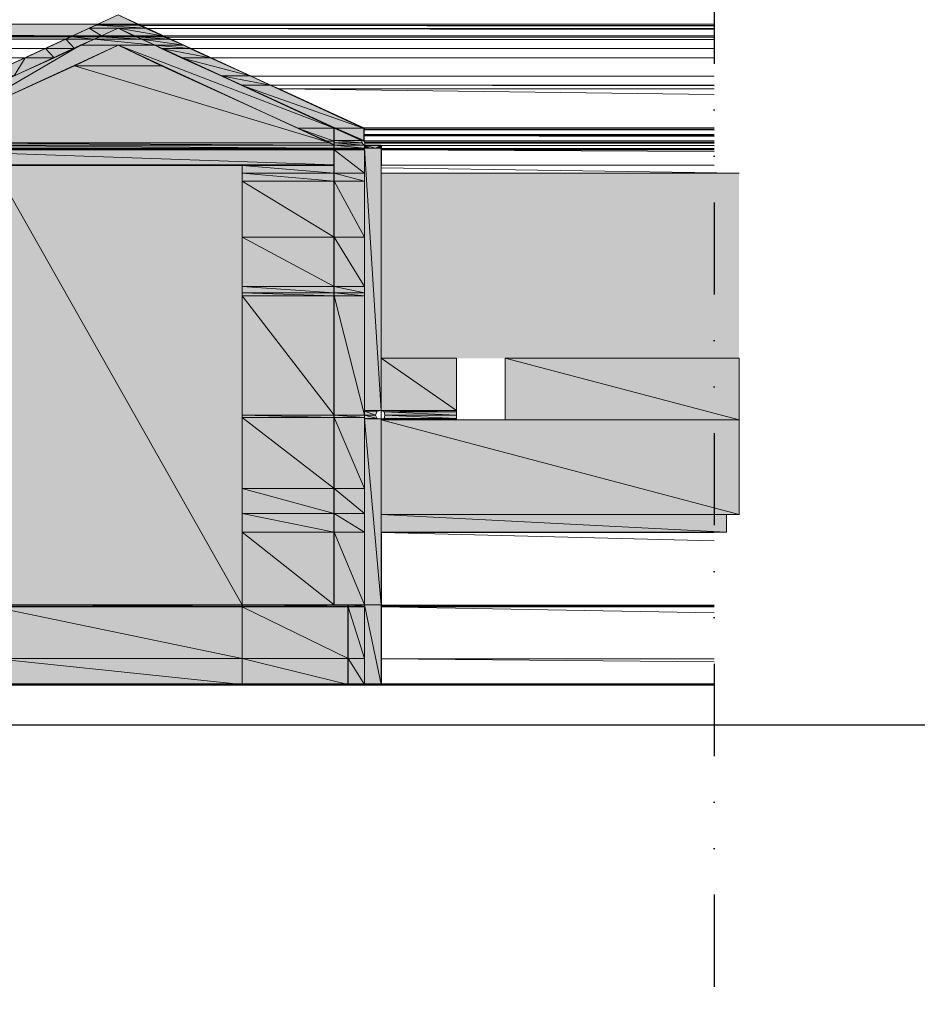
# Model space of a CAD drawing. Header units: centimetres. Extents: x -16053 to 7031, y -7778 to 254.
# Tile 250 of 256: x 1718 to 2205, y -1530 to -996. Entities that reach past the tile are written whole.
import ezdxf

# ---------------------------------------------------------------- set-up
doc = ezdxf.new("R2010")
doc.units = ezdxf.units.CM
doc.header["$MEASUREMENT"] = 0
doc.linetypes.add('DIVIDEX2', pattern=[2.5, 1, -0.5, 0, -0.5, 0, -0.5])
doc.layers.get('0').update_dxf_attribs({"linetype": 'CONTINUOUS'})
doc.layers.add('2DE_TXTPFN', color=151, linetype='CONTINUOUS')
doc.layers.add('OPISY ELEKTRYCZNE', color=120, linetype='CONTINUOUS')

msp = doc.modelspace()

# ---------------------------------------------------------------- hatches: boundary and pattern name
at = {"true_color": 0xe0e2df}
for points in [[(1771.415, -993.372), (1760.335, -998.499), (1782, -998.499)], [(1771.415, -1000.649), (1762.485, -1004.783), (1779.85, -1004.783)], [(1868.824, -1054.893), (1888.67, -1054.893), (1888.67, -1062.005)], [(1889.497, -1054.893), (1904.712, -1054.893), (1904.712, -1061.509)], [(1905.208, -1064.155), (1905.208, -1065.809), (1907.689, -1065.809)]]:
    msp.add_hatch(color=254, dxfattribs=at).paths.add_polyline_path(points)
h = msp.add_hatch(color=254, dxfattribs=at)
h.paths.add_polyline_path([(1005.538, -1004.783), (1746.773, -1004.783), (1005.538, -998.499)])
h.paths.add_polyline_path([(1746.773, -1004.783), (1005.538, -998.499), (1760.335, -998.499)])
h = msp.add_hatch(color=254, dxfattribs=at)
h.paths.add_polyline_path([(1755.704, -1000.649), (1786.63, -1000.649), (1759.508, -998.995)])
h.paths.add_polyline_path([(1786.63, -1000.649), (1759.508, -998.995), (1782.826, -998.995)])
h = msp.add_hatch(color=254, dxfattribs=at)
h.paths.add_polyline_path([(1759.508, -998.995), (1782.826, -998.995), (1760.335, -998.499)])
h.paths.add_polyline_path([(1782.826, -998.995), (1760.335, -998.499), (1782, -998.499)])
h = msp.add_hatch(color=254, dxfattribs=at)
h.paths.add_polyline_path([(1746.773, -1004.783), (1762.485, -1004.783), (1755.704, -1000.649)])
h.paths.add_polyline_path([(1762.485, -1004.783), (1755.704, -1000.649), (1771.415, -1000.649)])
h = msp.add_hatch(color=254, dxfattribs=at)
h.paths.add_polyline_path([(1779.85, -1004.783), (1795.561, -1004.783), (1771.415, -1000.649)])
h.paths.add_polyline_path([(1795.561, -1004.783), (1771.415, -1000.649), (1786.63, -1000.649)])
h = msp.add_hatch(color=254, dxfattribs=at)
h.paths.add_polyline_path([(1007.191, -1005.279), (1745.947, -1005.279), (1005.538, -1004.783)])
h.paths.add_polyline_path([(1745.947, -1005.279), (1005.538, -1004.783), (1746.773, -1004.783)])
h = msp.add_hatch(color=254, dxfattribs=at)
h.paths.add_polyline_path([(1008.018, -1006.602), (1742.97, -1006.602), (1007.191, -1005.279)])
h.paths.add_polyline_path([(1742.97, -1006.602), (1007.191, -1005.279), (1745.947, -1005.279)])
h = msp.add_hatch(color=254, dxfattribs=at)
h.paths.add_polyline_path([(1732.055, -1011.564), (1747.766, -1011.564), (1742.97, -1006.602)])
h.paths.add_polyline_path([(1747.766, -1011.564), (1742.97, -1006.602), (1758.35, -1006.602)])
h = msp.add_hatch(color=254, dxfattribs=at)
h.paths.add_polyline_path([(1742.97, -1006.602), (1758.35, -1006.602), (1745.947, -1005.279)])
h.paths.add_polyline_path([(1758.35, -1006.602), (1745.947, -1005.279), (1761.658, -1005.279)])
h = msp.add_hatch(color=254, dxfattribs=at)
h.paths.add_polyline_path([(1745.947, -1005.279), (1761.658, -1005.279), (1746.773, -1004.783)])
h.paths.add_polyline_path([(1761.658, -1005.279), (1746.773, -1004.783), (1762.485, -1004.783)])
h = msp.add_hatch(color=254, dxfattribs=at)
h.paths.add_polyline_path([(1751.073, -1009.91), (1791.261, -1009.91), (1758.35, -1006.602)])
h.paths.add_polyline_path([(1791.261, -1009.91), (1758.35, -1006.602), (1784.149, -1006.602)])
h = msp.add_hatch(color=254, dxfattribs=at)
h.paths.add_polyline_path([(1758.35, -1006.602), (1784.149, -1006.602), (1761.658, -1005.279)])
h.paths.add_polyline_path([(1784.149, -1006.602), (1761.658, -1005.279), (1781.173, -1005.279)])
h = msp.add_hatch(color=254, dxfattribs=at)
h.paths.add_polyline_path([(1761.658, -1005.279), (1780.676, -1005.279), (1762.485, -1004.783)])
h.paths.add_polyline_path([(1780.676, -1005.279), (1762.485, -1004.783), (1779.85, -1004.783)])
h = msp.add_hatch(color=254, dxfattribs=at)
h.paths.add_polyline_path([(1780.676, -1005.279), (1796.388, -1005.279), (1779.85, -1004.783)])
h.paths.add_polyline_path([(1796.388, -1005.279), (1779.85, -1004.783), (1795.561, -1004.783)])
h = msp.add_hatch(color=254, dxfattribs=at)
h.paths.add_polyline_path([(1784.149, -1006.602), (1799.365, -1006.602), (1781.173, -1005.279)])
h.paths.add_polyline_path([(1799.365, -1006.602), (1781.173, -1005.279), (1796.388, -1005.279)])
h = msp.add_hatch(color=254, dxfattribs=at)
h.paths.add_polyline_path([(1791.261, -1009.91), (1806.972, -1009.91), (1784.149, -1006.602)])
h.paths.add_polyline_path([(1806.972, -1009.91), (1784.149, -1006.602), (1799.365, -1006.602)])
h = msp.add_hatch(color=254, dxfattribs=at)
h.paths.add_polyline_path([(1653.664, -1054.893), (1673.675, -1054.893), (1751.073, -1009.91)])
h.paths.add_polyline_path([(1673.675, -1054.893), (1751.073, -1009.91), (1771.415, -1009.91)])
h = msp.add_hatch(color=254, dxfattribs=at)
h.paths.add_polyline_path([(1720.974, -1016.691), (1736.685, -1016.691), (1732.055, -1011.564)])
h.paths.add_polyline_path([(1736.685, -1016.691), (1732.055, -1011.564), (1747.766, -1011.564)])
at = {"true_color": 0xf0e8d0}
for points in [[(1771.415, -1009.91), (1747.766, -1020.99), (1794.734, -1020.99)], [(1888.67, -1054.893), (1889.497, -1054.893), (1889.497, -1054.728)]]:
    msp.add_hatch(color=254, dxfattribs=at).paths.add_polyline_path(points)
at = {"true_color": 0xe0e2df}
h = msp.add_hatch(color=254, dxfattribs=at)
h.paths.add_polyline_path([(1868.824, -1054.893), (1888.67, -1054.893), (1771.415, -1009.91)])
h.paths.add_polyline_path([(1888.67, -1054.893), (1771.415, -1009.91), (1791.261, -1009.91)])
h = msp.add_hatch(color=254, dxfattribs=at)
h.paths.add_polyline_path([(1794.734, -1011.564), (1810.28, -1011.564), (1791.261, -1009.91)])
h.paths.add_polyline_path([(1810.28, -1011.564), (1791.261, -1009.91), (1806.972, -1009.91)])
h = msp.add_hatch(color=254, dxfattribs=at)
h.paths.add_polyline_path([(1805.649, -1016.691), (1821.36, -1016.691), (1794.734, -1011.564)])
h.paths.add_polyline_path([(1821.36, -1016.691), (1794.734, -1011.564), (1810.28, -1011.564)])
h = msp.add_hatch(color=254, dxfattribs=at)
h.paths.add_polyline_path([(1699.475, -1026.448), (1715.02, -1026.448), (1720.974, -1016.691)])
h.paths.add_polyline_path([(1715.02, -1026.448), (1720.974, -1016.691), (1736.685, -1016.691)])
h = msp.add_hatch(color=254, dxfattribs=at)
h.paths.add_polyline_path([(1827.314, -1026.448), (1843.025, -1026.448), (1805.649, -1016.691)])
h.paths.add_polyline_path([(1843.025, -1026.448), (1805.649, -1016.691), (1821.36, -1016.691)])
at = {"true_color": 0xf0e8d0}
h = msp.add_hatch(color=254, dxfattribs=at)
h.paths.add_polyline_path([(1655.814, -1062.832), (1886.52, -1062.832), (1747.766, -1020.99)])
h.paths.add_polyline_path([(1886.52, -1062.832), (1747.766, -1020.99), (1794.734, -1020.99)])
at = {"true_color": 0xe0e2df}
h = msp.add_hatch(color=254, dxfattribs=at)
h.paths.add_polyline_path([(1838.229, -1031.575), (1853.94, -1031.575), (1827.314, -1026.448)])
h.paths.add_polyline_path([(1853.94, -1031.575), (1827.314, -1026.448), (1843.025, -1026.448)])
h = msp.add_hatch(color=254, dxfattribs=at)
h.paths.add_polyline_path([(1888.67, -1054.893), (1904.381, -1054.893), (1838.229, -1031.575)])
h.paths.add_polyline_path([(1904.381, -1054.893), (1838.229, -1031.575), (1853.94, -1031.575)])
h = msp.add_hatch(color=254, dxfattribs=at)
h.paths.add_polyline_path([(1868.824, -1054.893), (1884.866, -1062.005), (1888.67, -1062.005)])
h.paths.add_polyline_path([(1884.866, -1062.005), (1888.67, -1062.005), (1888.67, -1064.155)])
at = {"true_color": 0xf0e8d0}
h = msp.add_hatch(color=254, dxfattribs=at)
h.paths.add_polyline_path([(1888.67, -1061.509), (1903.554, -1061.509), (1888.67, -1054.893)])
h.paths.add_polyline_path([(1903.554, -1061.509), (1888.67, -1054.893), (1889.497, -1054.893)])
at = {"true_color": 0xe0e2df}
h = msp.add_hatch(color=254, dxfattribs=at)
h.paths.add_polyline_path([(1889.497, -1054.893), (1903.554, -1061.509), (1904.712, -1061.509)])
h.paths.add_polyline_path([(1903.554, -1061.509), (1904.712, -1061.509), (1904.712, -1062.005)])
at = {"true_color": 0xf0e8d0}
h = msp.add_hatch(color=254, dxfattribs=at)
h.paths.add_polyline_path([(1653.664, -1064.155), (1888.67, -1064.155), (1655.814, -1062.832)])
h.paths.add_polyline_path([(1888.67, -1064.155), (1655.814, -1062.832), (1886.52, -1062.832)])
h = msp.add_hatch(color=254, dxfattribs=at)
h.paths.add_polyline_path([(1888.67, -1062.832), (1903.885, -1062.832), (1888.67, -1061.509)])
h.paths.add_polyline_path([(1903.885, -1062.832), (1888.67, -1061.509), (1903.554, -1061.509)])
h = msp.add_hatch(color=254, dxfattribs=at)
h.paths.add_polyline_path([(1888.67, -1064.155), (1904.712, -1064.155), (1888.67, -1062.832)])
h.paths.add_polyline_path([(1904.712, -1064.155), (1888.67, -1062.832), (1903.885, -1062.832)])
h = msp.add_hatch(color=254, dxfattribs=at)
h.paths.add_polyline_path([(1653.664, -1065.809), (1888.67, -1065.809), (1653.664, -1064.155)])
h.paths.add_polyline_path([(1888.67, -1065.809), (1653.664, -1064.155), (1888.67, -1064.155)])
h = msp.add_hatch(color=254, dxfattribs=at)
h.paths.add_polyline_path([(1653.664, -1066.305), (1888.67, -1066.305), (1653.664, -1065.809)])
h.paths.add_polyline_path([(1888.67, -1066.305), (1653.664, -1065.809), (1888.67, -1065.809)])
h = msp.add_hatch(color=254, dxfattribs=at)
h.paths.add_polyline_path([(1653.664, -1066.636), (1888.67, -1066.636), (1653.664, -1066.305)])
h.paths.add_polyline_path([(1888.67, -1066.636), (1653.664, -1066.305), (1888.67, -1066.305)])
h = msp.add_hatch(color=254, dxfattribs=at)
h.paths.add_polyline_path([(1653.664, -1074.739), (1888.67, -1074.739), (1653.664, -1066.636)])
h.paths.add_polyline_path([(1888.67, -1074.739), (1653.664, -1066.636), (1888.67, -1066.636)])
h = msp.add_hatch(color=254, dxfattribs=at)
h.paths.add_polyline_path([(1888.67, -1065.809), (1905.208, -1065.809), (1888.67, -1064.155)])
h.paths.add_polyline_path([(1905.208, -1065.809), (1888.67, -1064.155), (1905.208, -1064.155)])
h = msp.add_hatch(color=254, dxfattribs=at)
h.paths.add_polyline_path([(1888.67, -1066.305), (1905.208, -1066.305), (1888.67, -1065.809)])
h.paths.add_polyline_path([(1905.208, -1066.305), (1888.67, -1065.809), (1905.208, -1065.809)])
h = msp.add_hatch(color=254, dxfattribs=at)
h.paths.add_polyline_path([(1888.67, -1066.636), (1905.208, -1066.636), (1888.67, -1066.305)])
h.paths.add_polyline_path([(1905.208, -1066.636), (1888.67, -1066.305), (1905.208, -1066.305)])
h = msp.add_hatch(color=254, dxfattribs=at)
h.paths.add_polyline_path([(1888.67, -1079.37), (1905.208, -1079.37), (1888.67, -1066.636)])
h.paths.add_polyline_path([(1905.208, -1079.37), (1888.67, -1066.636), (1905.208, -1066.636)])
h = msp.add_hatch(color=254, dxfattribs=at)
h.paths.add_polyline_path([(1907.689, -1065.809), (1911.162, -1065.809), (1905.208, -1064.155)])
h.paths.add_polyline_path([(1911.162, -1065.809), (1905.208, -1064.155), (1914.139, -1064.155)])
at = {"true_color": 0xe0e2df}
h = msp.add_hatch(color=254, dxfattribs=at)
h.paths.add_polyline_path([(1905.208, -1208.036), (1914.139, -1208.036), (1905.208, -1065.809)])
h.paths.add_polyline_path([(1914.139, -1208.036), (1905.208, -1065.809), (1914.139, -1065.809)])
h = msp.add_hatch(color=254, dxfattribs=at)
h.paths.add_polyline_path([(1911.162, -1065.809), (1914.139, -1065.809), (1914.139, -1064.155)])
h.paths.add_polyline_path([(1914.139, -1065.809), (1914.139, -1064.155)])
at = {"true_color": 0xf0e8d0}
h = msp.add_hatch(color=254, dxfattribs=at)
h.paths.add_polyline_path([(1653.664, -1075.07), (1888.67, -1075.07), (1653.664, -1074.739)])
h.paths.add_polyline_path([(1888.67, -1075.07), (1653.664, -1074.739), (1888.67, -1074.739)])
at = {"true_color": 0xe0e2df}
h = msp.add_hatch(color=254, dxfattribs=at)
h.paths.add_polyline_path([(1703.609, -1313.549), (1838.725, -1313.549), (1703.609, -1075.07)])
h.paths.add_polyline_path([(1838.725, -1313.549), (1703.609, -1075.07), (1838.725, -1075.07)])
at = {"true_color": 0xf0e8d0}
h = msp.add_hatch(color=254, dxfattribs=at)
h.paths.add_polyline_path([(1838.725, -1079.37), (1888.67, -1079.37), (1838.725, -1075.07)])
h.paths.add_polyline_path([(1888.67, -1079.37), (1838.725, -1075.07), (1888.67, -1075.07)])
h = msp.add_hatch(color=254, dxfattribs=at)
h.paths.add_polyline_path([(1838.725, -1083.67), (1888.67, -1083.67), (1838.725, -1079.37)])
h.paths.add_polyline_path([(1888.67, -1083.67), (1838.725, -1079.37), (1888.67, -1079.37)])
h = msp.add_hatch(color=254, dxfattribs=at)
h.paths.add_polyline_path([(1838.725, -1114.1), (1888.67, -1114.1), (1838.725, -1083.67)])
h.paths.add_polyline_path([(1888.67, -1114.1), (1838.725, -1083.67), (1888.67, -1083.67)])
h = msp.add_hatch(color=254, dxfattribs=at)
h.paths.add_polyline_path([(1888.67, -1083.67), (1905.208, -1083.67), (1888.67, -1079.37)])
h.paths.add_polyline_path([(1905.208, -1083.67), (1888.67, -1079.37), (1905.208, -1079.37)])
h = msp.add_hatch(color=254, dxfattribs=at)
h.paths.add_polyline_path([(1888.67, -1114.1), (1905.208, -1114.1), (1888.67, -1083.67)])
h.paths.add_polyline_path([(1905.208, -1114.1), (1888.67, -1083.67), (1905.208, -1083.67)])
h = msp.add_hatch(color=254, dxfattribs=at)
h.paths.add_polyline_path([(1914.139, -1179.756), (2108.461, -1179.756), (1914.139, -1079.37)])
h.paths.add_polyline_path([(2108.461, -1179.756), (1914.139, -1079.37), (2108.461, -1079.37)])
h = msp.add_hatch(color=254, dxfattribs=at)
h.paths.add_polyline_path([(1838.725, -1140.726), (1888.67, -1140.726), (1838.725, -1114.1)])
h.paths.add_polyline_path([(1888.67, -1140.726), (1838.725, -1114.1), (1888.67, -1114.1)])
h = msp.add_hatch(color=254, dxfattribs=at)
h.paths.add_polyline_path([(1888.67, -1140.726), (1905.208, -1140.726), (1888.67, -1114.1)])
h.paths.add_polyline_path([(1905.208, -1140.726), (1888.67, -1114.1), (1905.208, -1114.1)])
h = msp.add_hatch(color=254, dxfattribs=at)
h.paths.add_polyline_path([(1838.725, -1144.199), (1888.67, -1144.199), (1838.725, -1140.726)])
h.paths.add_polyline_path([(1888.67, -1144.199), (1838.725, -1140.726), (1888.67, -1140.726)])
h = msp.add_hatch(color=254, dxfattribs=at)
h.paths.add_polyline_path([(1888.67, -1144.199), (1905.208, -1144.199), (1888.67, -1140.726)])
h.paths.add_polyline_path([(1905.208, -1144.199), (1888.67, -1140.726), (1905.208, -1140.726)])
h = msp.add_hatch(color=254, dxfattribs=at)
h.paths.add_polyline_path([(1838.725, -1145.853), (1888.67, -1145.853), (1838.725, -1144.199)])
h.paths.add_polyline_path([(1888.67, -1145.853), (1838.725, -1144.199), (1888.67, -1144.199)])
h = msp.add_hatch(color=254, dxfattribs=at)
h.paths.add_polyline_path([(1838.725, -1210.682), (1888.67, -1210.682), (1838.725, -1145.853)])
h.paths.add_polyline_path([(1888.67, -1210.682), (1838.725, -1145.853), (1888.67, -1145.853)])
h = msp.add_hatch(color=254, dxfattribs=at)
h.paths.add_polyline_path([(1888.67, -1145.853), (1905.208, -1145.853), (1888.67, -1144.199)])
h.paths.add_polyline_path([(1905.208, -1145.853), (1888.67, -1144.199), (1905.208, -1144.199)])
h = msp.add_hatch(color=254, dxfattribs=at)
h.paths.add_polyline_path([(1888.67, -1210.682), (1905.208, -1210.682), (1888.67, -1145.853)])
h.paths.add_polyline_path([(1905.208, -1210.682), (1888.67, -1145.853), (1905.208, -1145.853)])
h = msp.add_hatch(color=254, dxfattribs=at)
h.paths.add_polyline_path([(1914.139, -1208.036), (1955.153, -1208.036), (1914.139, -1179.756)])
h.paths.add_polyline_path([(1955.153, -1208.036), (1914.139, -1179.756), (1955.153, -1179.756)])
h = msp.add_hatch(color=254, dxfattribs=at)
h.paths.add_polyline_path([(1981.449, -1213.163), (2108.461, -1213.163), (1981.449, -1179.756)])
h.paths.add_polyline_path([(2108.461, -1213.163), (1981.449, -1179.756), (2108.461, -1179.756)])
h = msp.add_hatch(color=254, dxfattribs=at)
h.paths.add_polyline_path([(1838.725, -1211.84), (1888.67, -1211.84), (1838.725, -1210.682)])
h.paths.add_polyline_path([(1888.67, -1211.84), (1838.725, -1210.682), (1888.67, -1210.682)])
h = msp.add_hatch(color=254, dxfattribs=at)
h.paths.add_polyline_path([(1838.725, -1250.373), (1888.67, -1250.373), (1838.725, -1211.84)])
h.paths.add_polyline_path([(1888.67, -1250.373), (1838.725, -1211.84), (1888.67, -1211.84)])
h = msp.add_hatch(color=254, dxfattribs=at)
h.paths.add_polyline_path([(1888.67, -1211.84), (1905.208, -1211.84), (1888.67, -1210.682)])
h.paths.add_polyline_path([(1905.208, -1211.84), (1888.67, -1210.682), (1905.208, -1210.682)])
h = msp.add_hatch(color=254, dxfattribs=at)
h.paths.add_polyline_path([(1888.67, -1250.373), (1905.208, -1250.373), (1888.67, -1211.84)])
h.paths.add_polyline_path([(1905.208, -1250.373), (1888.67, -1211.84), (1905.208, -1211.84)])
at = {"true_color": 0xe0e2df}
h = msp.add_hatch(color=254, dxfattribs=at)
h.paths.add_polyline_path([(1905.208, -1208.532), (1911.989, -1208.532), (1905.208, -1208.036)])
h.paths.add_polyline_path([(1911.989, -1208.532), (1905.208, -1208.036), (1914.139, -1208.036)])
h = msp.add_hatch(color=254, dxfattribs=at)
h.paths.add_polyline_path([(1905.208, -1210.682), (1911.162, -1210.682), (1905.208, -1208.532)])
h.paths.add_polyline_path([(1911.162, -1210.682), (1905.208, -1208.532), (1911.989, -1208.532)])
h = msp.add_hatch(color=254, dxfattribs=at)
h.paths.add_polyline_path([(1905.208, -1212.336), (1911.989, -1212.336), (1905.208, -1210.682)])
h.paths.add_polyline_path([(1911.989, -1212.336), (1905.208, -1210.682), (1911.162, -1210.682)])
h = msp.add_hatch(color=254, dxfattribs=at)
h.paths.add_polyline_path([(1905.208, -1212.667), (1914.139, -1212.667), (1905.208, -1212.336)])
h.paths.add_polyline_path([(1914.139, -1212.667), (1905.208, -1212.336), (1911.989, -1212.336)])
h = msp.add_hatch(color=254, dxfattribs=at)
h.paths.add_polyline_path([(1905.208, -1313.549), (1914.139, -1313.549), (1905.208, -1212.667)])
h.paths.add_polyline_path([(1914.139, -1313.549), (1905.208, -1212.667), (1914.139, -1212.667)])
at = {"true_color": 0xf0e8d0}
h = msp.add_hatch(color=254, dxfattribs=at)
h.paths.add_polyline_path([(1915.792, -1208.863), (1955.153, -1208.863), (1914.139, -1208.036)])
h.paths.add_polyline_path([(1955.153, -1208.863), (1914.139, -1208.036), (1955.153, -1208.036)])
h = msp.add_hatch(color=254, dxfattribs=at)
h.paths.add_polyline_path([(1914.139, -1212.667), (1955.153, -1212.667), (1915.792, -1212.336)])
h.paths.add_polyline_path([(1955.153, -1212.667), (1915.792, -1212.336), (1955.153, -1212.336)])
h = msp.add_hatch(color=254, dxfattribs=at)
h.paths.add_polyline_path([(1914.139, -1213.163), (1955.153, -1213.163), (1914.139, -1212.667)])
h.paths.add_polyline_path([(1955.153, -1213.163), (1914.139, -1212.667), (1955.153, -1212.667)])
h = msp.add_hatch(color=254, dxfattribs=at)
h.paths.add_polyline_path([(1955.153, -1210.682), (1955.153, -1210.517), (1916.123, -1210.682)])
h.paths.add_polyline_path([(1955.153, -1210.682), (1916.123, -1210.682)])
h.paths.add_polyline_path([(1916.123, -1210.682), (1955.153, -1210.682), (1915.792, -1208.863)])
h.paths.add_polyline_path([(1955.153, -1210.682), (1915.792, -1208.863), (1955.153, -1208.863)])
h = msp.add_hatch(color=254, dxfattribs=at)
h.paths.add_polyline_path([(1915.792, -1212.336), (1955.153, -1212.336), (1916.123, -1210.682)])
h.paths.add_polyline_path([(1955.153, -1212.336), (1916.123, -1210.682), (1955.153, -1210.682)])
h = msp.add_hatch(color=254, dxfattribs=at)
h.paths.add_polyline_path([(1914.139, -1264.431), (2108.461, -1264.431), (1914.139, -1213.163)])
h.paths.add_polyline_path([(2108.461, -1264.431), (1914.139, -1213.163), (2108.461, -1213.163)])
h = msp.add_hatch(color=254, dxfattribs=at)
h.paths.add_polyline_path([(1838.725, -1263.935), (1888.67, -1263.935), (1838.725, -1250.373)])
h.paths.add_polyline_path([(1888.67, -1263.935), (1838.725, -1250.373), (1888.67, -1250.373)])
h = msp.add_hatch(color=254, dxfattribs=at)
h.paths.add_polyline_path([(1888.67, -1263.935), (1905.208, -1263.935), (1888.67, -1250.373)])
h.paths.add_polyline_path([(1905.208, -1263.935), (1888.67, -1250.373), (1905.208, -1250.373)])
h = msp.add_hatch(color=254, dxfattribs=at)
h.paths.add_polyline_path([(1838.725, -1274.188), (1888.67, -1274.188), (1838.725, -1263.935)])
h.paths.add_polyline_path([(1888.67, -1274.188), (1838.725, -1263.935), (1888.67, -1263.935)])
h = msp.add_hatch(color=254, dxfattribs=at)
h.paths.add_polyline_path([(1888.67, -1274.188), (1905.208, -1274.188), (1888.67, -1263.935)])
h.paths.add_polyline_path([(1905.208, -1274.188), (1888.67, -1263.935), (1905.208, -1263.935)])
h = msp.add_hatch(color=254, dxfattribs=at)
h.paths.add_polyline_path([(1914.139, -1274.188), (2101.68, -1274.188), (1914.139, -1264.431)])
h.paths.add_polyline_path([(2101.68, -1274.188), (1914.139, -1264.431), (2101.68, -1264.431)])
h = msp.add_hatch(color=254, dxfattribs=at)
h.paths.add_polyline_path([(1838.725, -1313.549), (1888.67, -1313.549), (1838.725, -1274.188)])
h.paths.add_polyline_path([(1888.67, -1313.549), (1838.725, -1274.188), (1888.67, -1274.188)])
h = msp.add_hatch(color=254, dxfattribs=at)
h.paths.add_polyline_path([(1888.67, -1313.549), (1905.208, -1313.549), (1888.67, -1274.188)])
h.paths.add_polyline_path([(1905.208, -1313.549), (1888.67, -1274.188), (1905.208, -1274.188)])
h = msp.add_hatch(color=8)
h.paths.add_polyline_path([(1703.609, -1314.376), (1838.725, -1314.376), (1703.609, -1313.549)])
h.paths.add_polyline_path([(1838.725, -1314.376), (1703.609, -1313.549), (1838.725, -1313.549)])
h = msp.add_hatch(color=8)
h.paths.add_polyline_path([(1838.725, -1314.376), (1896.278, -1314.376), (1838.725, -1313.549)])
h.paths.add_polyline_path([(1896.278, -1314.376), (1838.725, -1313.549), (1896.278, -1313.549)])
h = msp.add_hatch(color=8)
h.paths.add_polyline_path([(1896.278, -1314.376), (1905.208, -1314.376), (1896.278, -1313.549)])
h.paths.add_polyline_path([(1905.208, -1314.376), (1896.278, -1313.549), (1905.208, -1313.549)])
at = {"true_color": 0xe0e2df}
h = msp.add_hatch(color=254, dxfattribs=at)
h.paths.add_polyline_path([(1905.208, -1356.713), (1914.139, -1356.713), (1905.208, -1313.549)])
h.paths.add_polyline_path([(1914.139, -1356.713), (1905.208, -1313.549), (1914.139, -1313.549)])
h = msp.add_hatch(color=8)
h.paths.add_polyline_path([(1703.609, -1314.706), (1838.725, -1314.706), (1703.609, -1314.376)])
h.paths.add_polyline_path([(1838.725, -1314.706), (1703.609, -1314.376), (1838.725, -1314.376)])
h = msp.add_hatch(color=8)
h.paths.add_polyline_path([(1703.609, -1342.656), (1838.725, -1342.656), (1703.609, -1314.706)])
h.paths.add_polyline_path([(1838.725, -1342.656), (1703.609, -1314.706), (1838.725, -1314.706)])
h = msp.add_hatch(color=8)
h.paths.add_polyline_path([(1838.725, -1314.706), (1896.278, -1314.706), (1838.725, -1314.376)])
h.paths.add_polyline_path([(1896.278, -1314.706), (1838.725, -1314.376), (1896.278, -1314.376)])
h = msp.add_hatch(color=8)
h.paths.add_polyline_path([(1838.725, -1342.656), (1896.278, -1342.656), (1838.725, -1314.706)])
h.paths.add_polyline_path([(1896.278, -1342.656), (1838.725, -1314.706), (1896.278, -1314.706)])
h = msp.add_hatch(color=8)
h.paths.add_polyline_path([(1896.278, -1314.706), (1905.208, -1314.706), (1896.278, -1314.376)])
h.paths.add_polyline_path([(1905.208, -1314.706), (1896.278, -1314.376), (1905.208, -1314.376)])
h = msp.add_hatch(color=8)
h.paths.add_polyline_path([(1896.278, -1342.656), (1905.208, -1342.656), (1896.278, -1314.706)])
h.paths.add_polyline_path([(1905.208, -1342.656), (1896.278, -1314.706), (1905.208, -1314.706)])
h = msp.add_hatch(color=8)
h.paths.add_polyline_path([(1703.609, -1356.713), (1838.725, -1356.713), (1703.609, -1342.656)])
h.paths.add_polyline_path([(1838.725, -1356.713), (1703.609, -1342.656), (1838.725, -1342.656)])
h = msp.add_hatch(color=8)
h.paths.add_polyline_path([(1838.725, -1356.713), (1896.278, -1356.713), (1838.725, -1342.656)])
h.paths.add_polyline_path([(1896.278, -1356.713), (1838.725, -1342.656), (1896.278, -1342.656)])
h = msp.add_hatch(color=8)
h.paths.add_polyline_path([(1896.278, -1356.713), (1905.208, -1356.713), (1896.278, -1342.656)])
h.paths.add_polyline_path([(1905.208, -1356.713), (1896.278, -1342.656), (1905.208, -1342.656)])

# ---------------------------------------------------------------- linework, layer by layer
at = {"color": 7, "linetype": 'Continuous', "lineweight": 30}
for points in [[(-1580.519, -598.608), (-1580.519, -1356.713), (2094.936, -1356.713)], [(1888.67, -1313.549), (1888.67, -1054.893), (1888.67, -1054.893)], [(1904.712, -1054.893), (1904.712, -1062.005), (1904.712, -1062.005)], [(1637.126, -1313.549), (1905.208, -1313.549), (1905.208, -1313.549)], [(1896.278, -1356.713), (1896.278, -1313.549), (1896.278, -1313.549)], [(1914.304, -1313.714), (2094.936, -1313.714)]]:
    msp.add_lwpolyline(points, dxfattribs=at)
at = {"color": 8, "linetype": 'Continuous', "lineweight": 18, "true_color": 0x767676}
for points in [[(1771.415, -993.372), (1637.622, -1054.893), (1637.622, -1054.893)], [(1771.415, -993.372), (1904.712, -1054.893), (1904.712, -1054.893)], [(1904.712, -1062.005), (1771.415, -1000.649), (1637.622, -1062.005)], [(6.308, -1011.564), (1732.055, -1011.564), (1732.055, -1011.564)], [(1888.67, -1064.155), (1771.415, -1009.91), (1653.664, -1064.155)], [(1810.445, -1011.729), (2094.936, -1011.729)], [(6.308, -1016.691), (1720.974, -1016.691), (1720.974, -1016.691)], [(1821.36, -1016.691), (2094.936, -1016.691)], [(1843.19, -1026.613), (2094.936, -1026.613)], [(1854.105, -1031.575), (2094.936, -1031.575)]]:
    msp.add_lwpolyline(points, dxfattribs=at)
at = {"color": 254, "linetype": 'Continuous', "lineweight": 5, "true_color": 0xe0e2df}
for points in [[(1771.415, -993.372), (1760.335, -998.499), (1782, -998.499)], [(1005.538, -1004.783), (1746.773, -1004.783), (1005.538, -998.499)], [(1746.773, -1004.783), (1005.538, -998.499), (1760.335, -998.499)], [(1755.704, -1000.649), (1786.63, -1000.649), (1759.508, -998.995)], [(1759.508, -998.995), (1782.826, -998.995), (1760.335, -998.499)], [(1786.63, -1000.649), (1759.508, -998.995), (1782.826, -998.995)], [(1782.826, -998.995), (1760.335, -998.499), (1782, -998.499)], [(1746.773, -1004.783), (1762.485, -1004.783), (1755.704, -1000.649)], [(1762.485, -1004.783), (1755.704, -1000.649), (1771.415, -1000.649)], [(1771.415, -1000.649), (1762.485, -1004.783), (1779.85, -1004.783)], [(1779.85, -1004.783), (1795.561, -1004.783), (1771.415, -1000.649)], [(1795.561, -1004.783), (1771.415, -1000.649), (1786.63, -1000.649)], [(1007.191, -1005.279), (1745.947, -1005.279), (1005.538, -1004.783)], [(1745.947, -1005.279), (1005.538, -1004.783), (1746.773, -1004.783)], [(1008.018, -1006.602), (1742.97, -1006.602), (1007.191, -1005.279)], [(1742.97, -1006.602), (1007.191, -1005.279), (1745.947, -1005.279)], [(1732.055, -1011.564), (1747.766, -1011.564), (1742.97, -1006.602)], [(1742.97, -1006.602), (1758.35, -1006.602), (1745.947, -1005.279)], [(1747.766, -1011.564), (1742.97, -1006.602), (1758.35, -1006.602)], [(1745.947, -1005.279), (1761.658, -1005.279), (1746.773, -1004.783)], [(1745.947, -1005.279), (1761.658, -1005.279), (1761.658, -1005.279)], [(1761.658, -1005.279), (1761.658, -1005.279), (1745.947, -1005.279)], [(1758.35, -1006.602), (1745.947, -1005.279), (1761.658, -1005.279)], [(1761.658, -1005.279), (1746.773, -1004.783), (1762.485, -1004.783)], [(1751.073, -1009.91), (1791.261, -1009.91), (1758.35, -1006.602)], [(1758.35, -1006.602), (1784.149, -1006.602), (1761.658, -1005.279)], [(1791.261, -1009.91), (1758.35, -1006.602), (1784.149, -1006.602)], [(1761.658, -1005.279), (1780.676, -1005.279), (1762.485, -1004.783)], [(1781.173, -1005.279), (1781.173, -1005.279), (1761.658, -1005.279)], [(1781.173, -1005.279), (1761.658, -1005.279), (1780.676, -1005.279)], [(1784.149, -1006.602), (1761.658, -1005.279), (1781.173, -1005.279)], [(1780.676, -1005.279), (1762.485, -1004.783), (1779.85, -1004.783)], [(1780.676, -1005.279), (1796.388, -1005.279), (1779.85, -1004.783)], [(1796.388, -1005.279), (1779.85, -1004.783), (1795.561, -1004.783)], [(1781.173, -1005.279), (1796.388, -1005.279), (1780.676, -1005.279)], [(1796.388, -1005.279), (1780.676, -1005.279)], [(1784.149, -1006.602), (1799.365, -1006.602), (1781.173, -1005.279)], [(1799.365, -1006.602), (1781.173, -1005.279), (1796.388, -1005.279)], [(1791.261, -1009.91), (1806.972, -1009.91), (1784.149, -1006.602)], [(1806.972, -1009.91), (1784.149, -1006.602), (1799.365, -1006.602)], [(2094.936, -1005.445), (1796.553, -1005.445), (2094.936, -1005.445)], [(1653.664, -1054.893), (1673.675, -1054.893), (1751.073, -1009.91)], [(1673.675, -1054.893), (1751.073, -1009.91), (1771.415, -1009.91)], [(1720.974, -1016.691), (1736.685, -1016.691), (1732.055, -1011.564)], [(1736.685, -1016.691), (1732.055, -1011.564), (1747.766, -1011.564)], [(1868.824, -1054.893), (1888.67, -1054.893), (1771.415, -1009.91)], [(1888.67, -1054.893), (1771.415, -1009.91), (1791.261, -1009.91)], [(1794.734, -1011.564), (1810.28, -1011.564), (1791.261, -1009.91)], [(1810.28, -1011.564), (1791.261, -1009.91), (1806.972, -1009.91)], [(1805.649, -1016.691), (1821.36, -1016.691), (1794.734, -1011.564)], [(1821.36, -1016.691), (1794.734, -1011.564), (1810.28, -1011.564)], [(1699.475, -1026.448), (1715.02, -1026.448), (1720.974, -1016.691)], [(1715.02, -1026.448), (1720.974, -1016.691), (1736.685, -1016.691)], [(1827.314, -1026.448), (1843.025, -1026.448), (1805.649, -1016.691)], [(1843.025, -1026.448), (1805.649, -1016.691), (1821.36, -1016.691)], [(1838.229, -1031.575), (1853.94, -1031.575), (1827.314, -1026.448)], [(1853.94, -1031.575), (1827.314, -1026.448), (1843.025, -1026.448)], [(1888.67, -1054.893), (1904.381, -1054.893), (1838.229, -1031.575)], [(1904.381, -1054.893), (1838.229, -1031.575), (1853.94, -1031.575)], [(1868.824, -1054.893), (1884.866, -1062.005), (1888.67, -1062.005)], [(1868.824, -1054.893), (1888.67, -1054.893), (1888.67, -1062.005)], [(1889.497, -1054.893), (1904.712, -1054.893), (1888.67, -1054.893)], [(1904.712, -1054.893), (1888.67, -1054.893), (1904.381, -1054.893)], [(1889.497, -1054.893), (1903.554, -1061.509), (1904.712, -1061.509)], [(1889.497, -1054.893), (1904.712, -1054.893), (1904.712, -1061.509)], [(1884.866, -1062.005), (1888.67, -1062.005), (1888.67, -1064.155)], [(1903.554, -1061.509), (1904.712, -1061.509), (1904.712, -1062.005)], [(1905.208, -1064.155), (1905.208, -1065.809), (1907.689, -1065.809)], [(1905.208, -1065.809), (1907.689, -1065.809), (1907.689, -1065.809)], [(1907.689, -1065.809), (1907.689, -1065.809), (1905.208, -1065.809)], [(1905.208, -1208.036), (1914.139, -1208.036), (1905.208, -1065.809)], [(1914.139, -1208.036), (1905.208, -1065.809), (1914.139, -1065.809)], [(1907.689, -1065.809), (1914.139, -1065.809), (1911.162, -1065.809)], [(1911.162, -1065.809), (1914.139, -1065.809), (1914.139, -1064.155)], [(1914.139, -1065.809), (1911.162, -1065.809)], [(1914.139, -1065.809), (1914.139, -1064.155)], [(1703.609, -1313.549), (1838.725, -1313.549), (1703.609, -1075.07)], [(1838.725, -1313.549), (1703.609, -1075.07), (1838.725, -1075.07)], [(1905.208, -1208.532), (1911.989, -1208.532), (1905.208, -1208.036)], [(1911.989, -1208.532), (1905.208, -1208.036), (1914.139, -1208.036)], [(1905.208, -1210.682), (1911.162, -1210.682), (1905.208, -1208.532)], [(1911.162, -1210.682), (1905.208, -1208.532), (1911.989, -1208.532)], [(1905.208, -1212.336), (1911.989, -1212.336), (1905.208, -1210.682)], [(1911.989, -1212.336), (1905.208, -1210.682), (1911.162, -1210.682)], [(1905.208, -1212.667), (1914.139, -1212.667), (1905.208, -1212.336)], [(1914.139, -1212.667), (1905.208, -1212.336), (1911.989, -1212.336)], [(1905.208, -1313.549), (1914.139, -1313.549), (1905.208, -1212.667)], [(1914.139, -1313.549), (1905.208, -1212.667), (1914.139, -1212.667)], [(1905.208, -1356.713), (1914.139, -1356.713), (1905.208, -1313.549)], [(1914.139, -1356.713), (1905.208, -1313.549), (1914.139, -1313.549)]]:
    msp.add_lwpolyline(points, close=True, dxfattribs=at)
at = {"color": 8, "linetype": 'Continuous', "lineweight": 15, "true_color": 0x767676}
for points in [[(-324.288, -998.499), (1760.335, -998.499), (1760.335, -998.499)], [(1782, -998.499), (2094.936, -998.499)], [(-324.288, -1006.602), (1742.97, -1006.602), (1742.97, -1006.602)], [(1799.53, -1006.768), (2094.936, -1006.768)], [(1905.208, -1064.155), (1905.208, -1356.713), (1905.208, -1356.713)], [(1914.139, -1064.155), (1914.139, -1356.713), (1914.139, -1356.713)]]:
    msp.add_lwpolyline(points, dxfattribs=at)
at = {"color": 254, "linetype": 'Continuous', "lineweight": 5, "true_color": 0xe0e2df}
for points in [[(2094.936, -998.616), (1782, -998.499), (1782.992, -999.16), (2094.936, -999.16)], [(2094.936, -998.616), (1782, -998.499), (2094.936, -998.499)], [(2094.936, -999.452), (1782.992, -999.16), (1786.63, -1000.814), (2094.936, -1000.814)], [(2094.936, -999.452), (1782.992, -999.16), (2094.936, -999.16)], [(2094.936, -1001.508), (1786.63, -1000.814), (1795.561, -1004.783), (2094.936, -1004.783)], [(2094.936, -1001.508), (1786.63, -1000.814), (2094.936, -1000.814)], [(2094.936, -1004.896), (1795.561, -1004.783), (1796.553, -1005.445), (2094.936, -1005.445)], [(2094.936, -1004.896), (1795.561, -1004.783), (2094.936, -1004.783)], [(2094.936, -1005.445), (1796.553, -1005.445), (2094.936, -1005.445)], [(2094.936, -1005.67), (1796.553, -1005.445), (1799.53, -1006.768), (2094.936, -1006.768)], [(2094.936, -1005.67), (1796.553, -1005.445), (2094.936, -1005.445)]]:
    msp.add_lwpolyline(points, dxfattribs=at)
at = {"color": 254, "linetype": 'Continuous', "lineweight": 5, "true_color": 0xf0e8d0}
for points in [[(1771.415, -1009.91), (1747.766, -1020.99), (1794.734, -1020.99)], [(1655.814, -1062.832), (1886.52, -1062.832), (1747.766, -1020.99)], [(1886.52, -1062.832), (1747.766, -1020.99), (1794.734, -1020.99)], [(1888.67, -1054.893), (1889.497, -1054.893), (1889.497, -1054.728)], [(1888.67, -1061.509), (1903.554, -1061.509), (1888.67, -1054.893)], [(1903.554, -1061.509), (1888.67, -1054.893), (1889.497, -1054.893)], [(2094.936, -1055.39), (1905.373, -1055.39), (2094.936, -1055.39)], [(1653.664, -1064.155), (1888.67, -1064.155), (1655.814, -1062.832)], [(1888.67, -1064.155), (1655.814, -1062.832), (1886.52, -1062.832)], [(1888.67, -1062.832), (1903.885, -1062.832), (1888.67, -1061.509)], [(1903.885, -1062.832), (1888.67, -1061.509), (1903.554, -1061.509)], [(1888.67, -1064.155), (1904.712, -1064.155), (1888.67, -1062.832)], [(1904.712, -1064.155), (1888.67, -1062.832), (1903.885, -1062.832)], [(2094.936, -1058.366), (1904.712, -1058.366), (2094.936, -1058.366)], [(2094.936, -1058.366), (1904.712, -1058.366), (2094.936, -1058.366)], [(2094.936, -1058.366), (1904.712, -1058.366), (2094.936, -1058.366)], [(2094.936, -1058.697), (1904.712, -1058.697), (2094.936, -1058.697)], [(2094.936, -1058.697), (1904.712, -1058.697), (2094.936, -1058.697)], [(2094.936, -1058.697), (1904.712, -1058.697), (2094.936, -1058.697)], [(1653.664, -1064.155), (1888.67, -1064.155), (1888.67, -1064.155)], [(1888.67, -1064.155), (1888.67, -1064.155), (1653.664, -1064.155)], [(1653.664, -1064.155), (1888.67, -1064.155), (1888.67, -1064.155)], [(1888.67, -1064.155), (1888.67, -1064.155), (1653.664, -1064.155)], [(1653.664, -1065.809), (1888.67, -1065.809), (1653.664, -1064.155)], [(1888.67, -1065.809), (1653.664, -1064.155), (1888.67, -1064.155)], [(1653.664, -1065.809), (1888.67, -1065.809), (1888.67, -1065.809)], [(1888.67, -1065.809), (1888.67, -1065.809), (1653.664, -1065.809)], [(1653.664, -1066.305), (1888.67, -1066.305), (1653.664, -1065.809)], [(1888.67, -1066.305), (1653.664, -1065.809), (1888.67, -1065.809)], [(1653.664, -1066.636), (1888.67, -1066.636), (1653.664, -1066.305)], [(1888.67, -1066.636), (1653.664, -1066.305), (1888.67, -1066.305)], [(1653.664, -1074.739), (1888.67, -1074.739), (1653.664, -1066.636)], [(1888.67, -1074.739), (1653.664, -1066.636), (1888.67, -1066.636)], [(1905.208, -1064.155), (1905.208, -1064.155), (1888.67, -1064.155)], [(1905.208, -1064.155), (1888.67, -1064.155), (1904.712, -1064.155)], [(1888.67, -1064.155), (1905.208, -1064.155), (1905.208, -1064.155)], [(1905.208, -1064.155), (1905.208, -1064.155), (1888.67, -1064.155)], [(1888.67, -1065.809), (1905.208, -1065.809), (1888.67, -1064.155)], [(1905.208, -1065.809), (1888.67, -1064.155), (1905.208, -1064.155)], [(1888.67, -1066.305), (1905.208, -1066.305), (1888.67, -1065.809)], [(1905.208, -1066.305), (1888.67, -1065.809), (1905.208, -1065.809)], [(1888.67, -1066.636), (1905.208, -1066.636), (1888.67, -1066.305)], [(1905.208, -1066.636), (1888.67, -1066.305), (1905.208, -1066.305)], [(1888.67, -1079.37), (1905.208, -1079.37), (1888.67, -1066.636)], [(1905.208, -1079.37), (1888.67, -1066.636), (1905.208, -1066.636)], [(1905.208, -1064.155), (1914.139, -1064.155), (1914.139, -1064.155)], [(1914.139, -1064.155), (1914.139, -1064.155), (1905.208, -1064.155)], [(1907.689, -1065.809), (1911.162, -1065.809), (1905.208, -1064.155)], [(1911.162, -1065.809), (1905.208, -1064.155), (1914.139, -1064.155)], [(2094.936, -1064.32), (1905.373, -1064.32), (2094.936, -1064.32)], [(1907.689, -1065.809), (1911.162, -1065.809), (1911.162, -1065.809)], [(2094.936, -1064.32), (1914.304, -1064.32), (2094.936, -1064.32)], [(2094.936, -1065.974), (1914.304, -1065.974), (2094.936, -1065.974)], [(1653.664, -1075.07), (1888.67, -1075.07), (1653.664, -1074.739)], [(1888.67, -1075.07), (1653.664, -1074.739), (1888.67, -1074.739)], [(1838.725, -1079.37), (1888.67, -1079.37), (1838.725, -1075.07)], [(1888.67, -1079.37), (1838.725, -1075.07), (1888.67, -1075.07)], [(1914.139, -1079.37), (2108.461, -1079.37), (1914.139, -1076.393)], [(1838.725, -1083.67), (1888.67, -1083.67), (1838.725, -1079.37)], [(1888.67, -1083.67), (1838.725, -1079.37), (1888.67, -1079.37)], [(1838.725, -1114.1), (1888.67, -1114.1), (1838.725, -1083.67)], [(1888.67, -1114.1), (1838.725, -1083.67), (1888.67, -1083.67)], [(1888.67, -1083.67), (1905.208, -1083.67), (1888.67, -1079.37)], [(1905.208, -1083.67), (1888.67, -1079.37), (1905.208, -1079.37)], [(1888.67, -1114.1), (1905.208, -1114.1), (1888.67, -1083.67)], [(1905.208, -1114.1), (1888.67, -1083.67), (1905.208, -1083.67)], [(1838.725, -1140.726), (1888.67, -1140.726), (1838.725, -1114.1)], [(1888.67, -1140.726), (1838.725, -1114.1), (1888.67, -1114.1)], [(1888.67, -1140.726), (1905.208, -1140.726), (1888.67, -1114.1)], [(1905.208, -1140.726), (1888.67, -1114.1), (1905.208, -1114.1)], [(1838.725, -1144.199), (1888.67, -1144.199), (1838.725, -1140.726)], [(1888.67, -1144.199), (1838.725, -1140.726), (1888.67, -1140.726)], [(1888.67, -1144.199), (1905.208, -1144.199), (1888.67, -1140.726)], [(1905.208, -1144.199), (1888.67, -1140.726), (1905.208, -1140.726)], [(1838.725, -1145.853), (1888.67, -1145.853), (1838.725, -1144.199)], [(1888.67, -1145.853), (1838.725, -1144.199), (1888.67, -1144.199)], [(1838.725, -1210.682), (1888.67, -1210.682), (1838.725, -1145.853)], [(1888.67, -1210.682), (1838.725, -1145.853), (1888.67, -1145.853)], [(1888.67, -1145.853), (1905.208, -1145.853), (1888.67, -1144.199)], [(1905.208, -1145.853), (1888.67, -1144.199), (1905.208, -1144.199)], [(1888.67, -1210.682), (1905.208, -1210.682), (1888.67, -1145.853)], [(1905.208, -1210.682), (1888.67, -1145.853), (1905.208, -1145.853)], [(1914.139, -1208.036), (1955.153, -1208.036), (1914.139, -1179.756)], [(1955.153, -1208.036), (1914.139, -1179.756), (1955.153, -1179.756)], [(1981.449, -1213.163), (2108.461, -1213.163), (1981.449, -1179.756)], [(2108.461, -1213.163), (1981.449, -1179.756), (2108.461, -1179.756)], [(1838.725, -1211.84), (1888.67, -1211.84), (1838.725, -1210.682)], [(1888.67, -1211.84), (1838.725, -1210.682), (1888.67, -1210.682)], [(1838.725, -1211.84), (1888.67, -1211.84), (1888.67, -1211.84)], [(1888.67, -1211.84), (1888.67, -1211.84), (1838.725, -1211.84)], [(1838.725, -1250.373), (1888.67, -1250.373), (1838.725, -1211.84)], [(1888.67, -1250.373), (1838.725, -1211.84), (1888.67, -1211.84)], [(1888.67, -1211.84), (1905.208, -1211.84), (1888.67, -1210.682)], [(1905.208, -1211.84), (1888.67, -1210.682), (1905.208, -1210.682)], [(1888.67, -1211.84), (1905.208, -1211.84), (1905.208, -1211.84)], [(1905.208, -1211.84), (1905.208, -1211.84), (1888.67, -1211.84)], [(1888.67, -1250.373), (1905.208, -1250.373), (1888.67, -1211.84)], [(1905.208, -1250.373), (1888.67, -1211.84), (1905.208, -1211.84)], [(1915.792, -1208.863), (1955.153, -1208.863), (1914.139, -1208.036)], [(1955.153, -1208.863), (1914.139, -1208.036), (1955.153, -1208.036)], [(1914.139, -1212.667), (1955.153, -1212.667), (1915.792, -1212.336)], [(1914.139, -1213.163), (1955.153, -1213.163), (1914.139, -1212.667)], [(1955.153, -1213.163), (1914.139, -1212.667), (1955.153, -1212.667)], [(1916.123, -1210.682), (1955.153, -1210.682), (1915.792, -1208.863)], [(1955.153, -1210.682), (1915.792, -1208.863), (1955.153, -1208.863)], [(1915.792, -1212.336), (1955.153, -1212.336), (1916.123, -1210.682)], [(1955.153, -1212.667), (1915.792, -1212.336), (1955.153, -1212.336)], [(1955.153, -1210.682), (1955.153, -1210.517), (1916.123, -1210.682)], [(1916.123, -1210.682), (1955.153, -1210.682), (1955.153, -1210.517)], [(1955.153, -1210.682), (1955.153, -1210.517), (1916.123, -1210.682)], [(1955.153, -1210.682), (1916.123, -1210.682)], [(1955.153, -1212.336), (1916.123, -1210.682), (1955.153, -1210.682)], [(1914.139, -1264.431), (2108.461, -1264.431), (1914.139, -1213.163)], [(2108.461, -1264.431), (1914.139, -1213.163), (2108.461, -1213.163)], [(1838.725, -1263.935), (1888.67, -1263.935), (1838.725, -1250.373)], [(1888.67, -1263.935), (1838.725, -1250.373), (1888.67, -1250.373)], [(1888.67, -1263.935), (1905.208, -1263.935), (1888.67, -1250.373)], [(1905.208, -1263.935), (1888.67, -1250.373), (1905.208, -1250.373)], [(1838.725, -1274.188), (1888.67, -1274.188), (1838.725, -1263.935)], [(1888.67, -1274.188), (1838.725, -1263.935), (1888.67, -1263.935)], [(1888.67, -1274.188), (1905.208, -1274.188), (1888.67, -1263.935)], [(1905.208, -1274.188), (1888.67, -1263.935), (1905.208, -1263.935)], [(1914.139, -1274.188), (2101.68, -1274.188), (1914.139, -1264.431)], [(2101.68, -1274.188), (1914.139, -1264.431), (2101.68, -1264.431)], [(1838.725, -1313.549), (1888.67, -1313.549), (1838.725, -1274.188)], [(1888.67, -1313.549), (1838.725, -1274.188), (1888.67, -1274.188)], [(1888.67, -1313.549), (1905.208, -1313.549), (1888.67, -1274.188)], [(1905.208, -1313.549), (1888.67, -1274.188), (1905.208, -1274.188)]]:
    msp.add_lwpolyline(points, close=True, dxfattribs=at)
for points in [[(2094.936, -1031.859), (1854.105, -1031.575), (1858.736, -1033.559), (2094.936, -1033.559)], [(2094.936, -1031.859), (1854.105, -1031.575), (2094.936, -1031.575)], [(2094.936, -1036.545), (1858.736, -1033.559), (1904.712, -1054.728), (2094.936, -1054.728)], [(2094.936, -1036.545), (1858.736, -1033.559), (2094.936, -1033.559)], [(2094.936, -1054.805), (1904.712, -1054.728), (1905.373, -1055.39), (2094.936, -1055.39)], [(2094.936, -1054.805), (1904.712, -1054.728), (2094.936, -1054.728)], [(2094.936, -1055.428), (1905.373, -1055.39), (1904.712, -1055.72), (2094.936, -1055.72)], [(2094.936, -1056.029), (1904.712, -1055.72), (1904.712, -1058.366), (2094.936, -1058.366)], [(2094.936, -1056.029), (1904.712, -1055.72), (2094.936, -1055.72)], [(2094.936, -1055.39), (1905.373, -1055.39), (2094.936, -1055.39)], [(2094.936, -1055.428), (1905.373, -1055.39), (2094.936, -1055.39)], [(2094.936, -1058.366), (1904.712, -1058.366), (2094.936, -1058.366)], [(2094.936, -1058.366), (1904.712, -1058.366), (2094.936, -1058.366)], [(2094.936, -1058.366), (1904.712, -1058.366), (2094.936, -1058.366)], [(2094.936, -1058.405), (1904.712, -1058.366), (1904.712, -1058.697), (2094.936, -1058.697)], [(2094.936, -1058.405), (1904.712, -1058.366), (2094.936, -1058.366)], [(2094.936, -1058.697), (1904.712, -1058.697), (2094.936, -1058.697)], [(2094.936, -1058.697), (1904.712, -1058.697), (2094.936, -1058.697)], [(2094.936, -1058.697), (1904.712, -1058.697), (2094.936, -1058.697)], [(2094.936, -1058.736), (1904.712, -1058.697), (1904.712, -1059.028), (2094.936, -1059.028)], [(2094.936, -1058.736), (1904.712, -1058.697), (2094.936, -1058.697)], [(2094.936, -1059.337), (1904.712, -1059.028), (1904.712, -1061.674), (2094.936, -1061.674)], [(2094.936, -1059.337), (1904.712, -1059.028), (2094.936, -1059.028)], [(2094.936, -1061.713), (1904.712, -1061.674), (1904.712, -1062.005), (2094.936, -1062.005)], [(2094.936, -1061.713), (1904.712, -1061.674), (2094.936, -1061.674)], [(2094.936, -1062.082), (1904.712, -1062.005), (1905.373, -1062.666), (2094.936, -1062.666)], [(2094.936, -1062.082), (1904.712, -1062.005), (2094.936, -1062.005)], [(2094.936, -1062.705), (1905.373, -1062.666), (1905.373, -1062.997), (2094.936, -1062.997)], [(2094.936, -1062.705), (1905.373, -1062.666), (2094.936, -1062.666)], [(2094.936, -1063.151), (1905.373, -1062.997), (1905.373, -1064.32), (2094.936, -1064.32)], [(2094.936, -1063.151), (1905.373, -1062.997), (2094.936, -1062.997)], [(2094.936, -1064.32), (1905.373, -1064.32), (2094.936, -1064.32)], [(2094.936, -1064.32), (1914.304, -1064.32), (2094.936, -1064.32)], [(2094.936, -1064.505), (1914.304, -1064.32), (1914.304, -1065.974), (2094.936, -1065.974)], [(2094.936, -1064.505), (1914.304, -1064.32), (2094.936, -1064.32)], [(2094.936, -1065.974), (1914.304, -1065.974), (2094.936, -1065.974)], [(2094.936, -1066.011), (1914.304, -1065.974), (1914.304, -1066.305), (2094.936, -1066.305)], [(2094.936, -1066.011), (1914.304, -1065.974), (2094.936, -1065.974)], [(2094.936, -1066.342), (1914.304, -1066.305), (1914.304, -1066.636), (2094.936, -1066.636)], [(2094.936, -1066.342), (1914.304, -1066.305), (2094.936, -1066.305)], [(2094.936, -1067.558), (1914.304, -1066.636), (1914.304, -1074.905), (2094.936, -1074.905)], [(2094.936, -1067.558), (1914.304, -1066.636), (2094.936, -1066.636)], [(2094.936, -1278.744), (1914.304, -1274.354), (1914.304, -1313.714), (2094.936, -1313.714)], [(2094.936, -1278.744), (1914.304, -1274.354), (2094.936, -1274.354)]]:
    msp.add_lwpolyline(points, dxfattribs=at)
at = {"color": 9, "linetype": 'Continuous', "lineweight": 5, "true_color": 0xbababa}
msp.add_lwpolyline([(1703.609, -1075.07), (1838.725, -1075.07), (1838.725, -1356.713), (1703.609, -1356.713)], close=True, dxfattribs=at)
at = {"color": 8, "linetype": 'Continuous', "lineweight": 5}
for points in [[(1703.609, -1314.376), (1838.725, -1314.376), (1703.609, -1313.549)], [(1838.725, -1314.376), (1703.609, -1313.549), (1838.725, -1313.549)], [(1838.725, -1314.376), (1896.278, -1314.376), (1838.725, -1313.549)], [(1896.278, -1314.376), (1838.725, -1313.549), (1896.278, -1313.549)], [(1896.278, -1314.376), (1905.208, -1314.376), (1896.278, -1313.549)], [(1905.208, -1314.376), (1896.278, -1313.549), (1905.208, -1313.549)], [(1703.609, -1314.706), (1838.725, -1314.706), (1703.609, -1314.376)], [(1838.725, -1314.706), (1703.609, -1314.376), (1838.725, -1314.376)], [(1703.609, -1342.656), (1838.725, -1342.656), (1703.609, -1314.706)], [(1838.725, -1342.656), (1703.609, -1314.706), (1838.725, -1314.706)], [(1838.725, -1314.706), (1896.278, -1314.706), (1838.725, -1314.376)], [(1896.278, -1314.706), (1838.725, -1314.376), (1896.278, -1314.376)], [(1838.725, -1342.656), (1896.278, -1342.656), (1838.725, -1314.706)], [(1896.278, -1342.656), (1838.725, -1314.706), (1896.278, -1314.706)], [(1896.278, -1314.706), (1905.208, -1314.706), (1896.278, -1314.376)], [(1905.208, -1314.706), (1896.278, -1314.376), (1905.208, -1314.376)], [(1896.278, -1342.656), (1905.208, -1342.656), (1896.278, -1314.706)], [(1905.208, -1342.656), (1896.278, -1314.706), (1905.208, -1314.706)], [(1703.609, -1356.713), (1838.725, -1356.713), (1703.609, -1342.656)], [(1838.725, -1356.713), (1703.609, -1342.656), (1838.725, -1342.656)], [(1838.725, -1356.713), (1896.278, -1356.713), (1838.725, -1342.656)], [(1896.278, -1356.713), (1838.725, -1342.656), (1896.278, -1342.656)], [(1896.278, -1356.713), (1905.208, -1356.713), (1896.278, -1342.656)], [(1905.208, -1356.713), (1896.278, -1342.656), (1905.208, -1342.656)]]:
    msp.add_lwpolyline(points, close=True, dxfattribs=at)
for points in [[(2094.936, -1313.788), (1914.304, -1313.714), (1914.304, -1314.376), (2094.936, -1314.376)], [(2094.936, -1313.788), (1914.304, -1313.714), (2094.936, -1313.714)], [(2094.936, -1314.413), (1914.304, -1314.376), (1914.304, -1314.706), (2094.936, -1314.706)], [(2094.936, -1314.413), (1914.304, -1314.376), (2094.936, -1314.376)], [(2094.936, -1317.842), (1914.304, -1314.706), (1914.304, -1342.821), (2094.936, -1342.821)], [(2094.936, -1317.842), (1914.304, -1314.706), (2094.936, -1314.706)], [(2094.936, -1344.371), (1914.304, -1342.821), (1914.304, -1356.713), (2094.936, -1356.713)], [(2094.936, -1344.371), (1914.304, -1342.821), (2094.936, -1342.821)]]:
    msp.add_lwpolyline(points, dxfattribs=at)
at = {"color": 7, "linetype": 'Continuous', "lineweight": 50}
msp.add_lwpolyline([(-1771.037, -1356.713), (2094.936, -1356.713)], dxfattribs=at)
at = {"layer": '2DE_TXTPFN', "linetype": 'DIVIDEX2', "ltscale": 50}
msp.add_lwpolyline([(2094.936, 31.615), (2094.936, -3248.826)], dxfattribs=at)
at = {"layer": 'OPISY ELEKTRYCZNE', "linetype": 'ByBlock'}
msp.add_lwpolyline([(-1800.027, -1378.644), (2695.267, -1378.644), (2695.267, -3.091), (-1800.027, -3.091)], close=True, dxfattribs=at)

doc.saveas('drawing.dxf')
